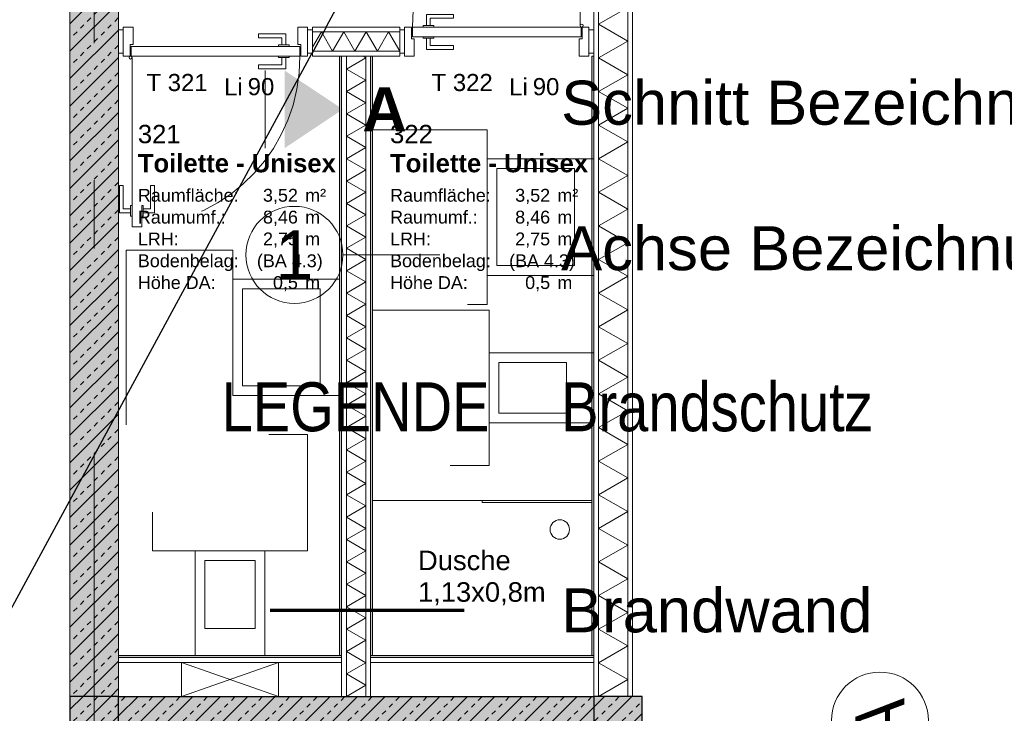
# Model space of a CAD drawing. Header units: metres. Extents: x -49 to 152, y -127 to 99.
# Tile 157 of 177: x 33.42 to 38.49, y -21.56 to -17.99. Entities that reach past the tile are written whole.
import ezdxf
from ezdxf.enums import TextEntityAlignment as Align

# ---------------------------------------------------------------- set-up
doc = ezdxf.new("R2010")
doc.units = ezdxf.units.M
for name, pattern in [('Achsen 01', [5.291531, 3.175, -1.058062, 0.352704, -0.705764]), ('gestrichelt - 01', [2, 1, -1]), ('Raster 01', [2, 1, -1])]:
    doc.linetypes.add(name, pattern=pattern)
for name, color, linetype, lineweight, true_color in [('013_Beton und Stahlbetonarbeiten-000 Sichtbeton-333 Außenstütze', 5, 'Continuous', 5, 0x0000ff), ('013_Beton und Stahlbetonarbeiten-000 Sichtbeton-334 Außenwandöf', 5, 'Continuous', 5, 0x0000ff), ('039_Trockenbauarbeiten-340 Dämmung', 7, 'Continuous', 9, 0xc0c0c0), ('045_Sanitärausstattung-allg.', 9, 'Continuous', 9, 0x808080), ('AV1-Achsen', 1, 'Achsen 01', 18, 0xff0000), ('AV1-Stempel-Türnummern', 7, 'Continuous', 100, 0x02abea)]:
    doc.layers.add(name, color=color, linetype=linetype, lineweight=lineweight, true_color=true_color)
for name, color, linetype, lineweight in [('013_Beton und Stahlbetonarbeiten-330 Außenstützen', 7, 'Continuous', 25), ('013_Beton und Stahlbetonarbeiten-330 Außenwände', 7, 'Continuous', 25), ('013_Beton und Stahlbetonarbeiten-340 Innenwände', 7, 'Continuous', 18), ('024_Fliesen_Plattenarbeiten-340 Fliesen', 7, 'Continuous', 9), ('027_Tischlerarbeiten-340 Innentüren', 7, 'Continuous', 9), ('031_Metallbauarbeiten-340 Innentüren _ Elemente', 7, 'Continuous', 9), ('039_Trockenbauarbeiten-340 Gipskarton', 7, 'Continuous', 9), ('_Legende (2D)', 7, 'Continuous', 9), ('_OG 3 (2D)', 7, 'Continuous', 9), ('AV1-Brandschutzkonzept-Brandschutzkonzept', 7, 'Continuous', 5), ('AV1-Stempel-Raumstempel', 7, 'Continuous', 9), ('Keine', 7, 'Continuous', 9)]:
    doc.layers.add(name, color=color, linetype=linetype, lineweight=lineweight)
doc.styles.add('Arial', font='arial.ttf')
doc.styles.add('Arial (bold)', font='arialbd.ttf')
doc.styles.add('Arial Narrow', font='ARIALN.TTF')
pattern_1 = [(45, (0, 0), (0.07071068, -0.07071068), [0.025, -0.025])]
pattern_2 = [(-135, (0.03106, -0.03313), (0.07071068, -0.07071068), [])]

# ---------------------------------------------------------------- blocks, each defined once
blk = doc.blocks.new('Group-688')
at = {"layer": '045_Sanitärausstattung-allg.', "linetype": 'Raster 01', "flags": 128}
blk.add_lwpolyline([(33.965, -19.175), (34.515, -19.175), (34.515, -20.075), (33.965, -20.075)], close=True, dxfattribs=at)
at = {"color": 255}
blk.add_wipeout([(34.515, -19.325), (35.065, -19.325), (35.065, -19.925), (34.515, -19.925)], dxfattribs=at).dxf.layer = '045_Sanitärausstattung-allg.'
at = {"layer": '045_Sanitärausstattung-allg.', "flags": 128}
blk.add_lwpolyline([(34.515, -19.325), (35.065, -19.325), (35.065, -19.925), (34.515, -19.925)], close=True, dxfattribs=at)
at = {"color": 255}
blk.add_wipeout([(34.565, -19.375), (34.965, -19.375), (34.965, -19.875), (34.565, -19.875)], dxfattribs=at).dxf.layer = '045_Sanitärausstattung-allg.'
at = {"layer": '045_Sanitärausstattung-allg.', "flags": 128}
blk.add_lwpolyline([(34.565, -19.375), (34.965, -19.375), (34.965, -19.875), (34.565, -19.875)], close=True, dxfattribs=at)
blk = doc.blocks.new('Group-689')
at = {"layer": '045_Sanitärausstattung-allg.', "color": 7}
blk.add_blockref('Group-688', (0, 0), dxfattribs=at)
blk = doc.blocks.new('Group-690')
at = {"layer": '045_Sanitärausstattung-allg.', "linetype": 'Raster 01', "flags": 128}
blk.add_lwpolyline([(35.825, -18.555), (35.825, -19.455), (35.225, -19.455), (35.225, -18.555)], close=True, dxfattribs=at)
at = {"color": 255}
blk.add_wipeout([(36.375, -18.705), (36.375, -19.305), (35.825, -19.305), (35.825, -18.705)], dxfattribs=at).dxf.layer = '045_Sanitärausstattung-allg.'
at = {"layer": '045_Sanitärausstattung-allg.', "flags": 128}
blk.add_lwpolyline([(36.375, -18.705), (36.375, -19.305), (35.825, -19.305), (35.825, -18.705)], close=True, dxfattribs=at)
at = {"color": 255}
blk.add_wipeout([(36.275, -18.755), (36.275, -19.255), (35.875, -19.255), (35.875, -18.755)], dxfattribs=at).dxf.layer = '045_Sanitärausstattung-allg.'
at = {"layer": '045_Sanitärausstattung-allg.', "flags": 128}
blk.add_lwpolyline([(36.275, -18.755), (36.275, -19.255), (35.875, -19.255), (35.875, -18.755)], close=True, dxfattribs=at)
blk = doc.blocks.new('Group-691')
at = {"layer": '045_Sanitärausstattung-allg.', "color": 7}
blk.add_blockref('Group-690', (0, 0), dxfattribs=at)
blk = doc.blocks.new('Group-692')
at = {"layer": '045_Sanitärausstattung-allg.', "linetype": 'Raster 01', "flags": 128}
blk.add_lwpolyline([(35.835, -19.485), (35.835, -20.285), (35.235, -20.285), (35.235, -19.485)], close=True, dxfattribs=at)
at = {"color": 255}
blk.add_wipeout([(36.375, -19.705), (36.375, -20.065), (35.835, -20.065), (35.835, -19.705)], dxfattribs=at).dxf.layer = '045_Sanitärausstattung-allg.'
at = {"layer": '045_Sanitärausstattung-allg.', "flags": 128}
blk.add_lwpolyline([(36.375, -19.705), (36.375, -20.065), (35.835, -20.065), (35.835, -19.705)], close=True, dxfattribs=at)
at = {"color": 255}
blk.add_wipeout([(36.235, -19.755), (36.235, -20.015), (35.885, -20.015), (35.885, -19.755)], dxfattribs=at).dxf.layer = '045_Sanitärausstattung-allg.'
at = {"layer": '045_Sanitärausstattung-allg.', "flags": 128}
blk.add_lwpolyline([(36.235, -19.755), (36.235, -20.015), (35.885, -20.015), (35.885, -19.755)], close=True, dxfattribs=at)
blk = doc.blocks.new('Group-693')
at = {"layer": '045_Sanitärausstattung-allg.', "color": 7}
blk.add_blockref('Group-692', (0, 0), dxfattribs=at)
blk = doc.blocks.new('Group-694')
at = {"layer": '045_Sanitärausstattung-allg.'}
for p, q in [((34.75, -21.3), (34.25, -21.475)), ((34.25, -21.3), (34.75, -21.475))]:
    blk.add_line(p, q, dxfattribs=at)
at = {"layer": '045_Sanitärausstattung-allg.', "flags": 128}
blk.add_lwpolyline([(34.75, -21.475), (34.25, -21.475), (34.25, -21.3), (34.75, -21.3)], close=True, dxfattribs=at)
blk = doc.blocks.new('Group-695')
at = {"layer": '045_Sanitärausstattung-allg.', "linetype": 'Raster 01', "flags": 128}
blk.add_lwpolyline([(34.9, -20.725), (34.1, -20.725), (34.1, -20.125), (34.9, -20.125)], close=True, dxfattribs=at)
at = {"color": 255}
blk.add_wipeout([(34.68, -21.265), (34.32, -21.265), (34.32, -20.725), (34.68, -20.725)], dxfattribs=at).dxf.layer = '045_Sanitärausstattung-allg.'
at = {"layer": '045_Sanitärausstattung-allg.', "flags": 128}
blk.add_lwpolyline([(34.68, -21.265), (34.32, -21.265), (34.32, -20.725), (34.68, -20.725)], close=True, dxfattribs=at)
at = {"color": 255}
blk.add_wipeout([(34.63, -21.125), (34.37, -21.125), (34.37, -20.775), (34.63, -20.775)], dxfattribs=at).dxf.layer = '045_Sanitärausstattung-allg.'
at = {"layer": '045_Sanitärausstattung-allg.', "flags": 128}
blk.add_lwpolyline([(34.63, -21.125), (34.37, -21.125), (34.37, -20.775), (34.63, -20.775)], close=True, dxfattribs=at)
blk = doc.blocks.new('Group-696')
at = {"layer": '045_Sanitärausstattung-allg.', "color": 7}
blk.add_blockref('Group-695', (0, 0), dxfattribs=at)
blk = doc.blocks.new('Group-697')
at = {"color": 255, "linetype": 'Continuous', "lineweight": 5}
blk.add_wipeout([(-21.475, 14.8), (-18.175, 14.8), (-18.175, 14.9), (-21.475, 14.9)], dxfattribs=at).dxf.layer = '039_Trockenbauarbeiten-340 Dämmung'
blk = doc.blocks.new('Group-698')
at = {"layer": '039_Trockenbauarbeiten-340 Dämmung', "transparency": 33554687, "flags": 128}
blk.add_lwpolyline([(-21.475, 14.9), (-21.4173, 14.8), (-21.3595, 14.9), (-21.3018, 14.8), (-21.2441, 14.9), (-21.1863, 14.8), (-21.1286, 14.9), (-21.0709, 14.8), (-21.0131, 14.9), (-20.9554, 14.8), (-20.8976, 14.9), (-20.8399, 14.8), (-20.7822, 14.9), (-20.7244, 14.8), (-20.6667, 14.9), (-20.609, 14.8), (-20.5512, 14.9), (-20.4935, 14.8), (-20.4358, 14.9), (-20.378, 14.8), (-20.3203, 14.9), (-20.2626, 14.8), (-20.2048, 14.9), (-20.1471, 14.8), (-20.0894, 14.9), (-20.0316, 14.8), (-19.9739, 14.9), (-19.9162, 14.8), (-19.8584, 14.9), (-19.8007, 14.8), (-19.7429, 14.9), (-19.6852, 14.8), (-19.6275, 14.9), (-19.5697, 14.8), (-19.512, 14.9), (-19.4543, 14.8), (-19.3965, 14.9), (-19.3388, 14.8), (-19.2811, 14.9), (-19.2233, 14.8), (-19.1656, 14.9), (-19.1079, 14.8), (-19.0501, 14.9), (-18.9924, 14.8), (-18.9347, 14.9), (-18.8769, 14.8), (-18.8192, 14.9), (-18.7615, 14.8), (-18.7037, 14.9), (-18.646, 14.8), (-18.5882, 14.9), (-18.5305, 14.8), (-18.4728, 14.9), (-18.415, 14.8), (-18.3573, 14.9), (-18.2996, 14.8), (-18.2418, 14.9), (-18.1841, 14.8), (-18.175, 14.8158)], dxfattribs=at)
blk = doc.blocks.new('Group-699')
at = {"layer": '039_Trockenbauarbeiten-340 Dämmung'}
blk.add_blockref('Group-697', (0, 0), dxfattribs=at)
at = {"layer": '039_Trockenbauarbeiten-340 Dämmung', "transparency": 33554687}
blk.add_blockref('Group-698', (0, 0), dxfattribs=at)
blk = doc.blocks.new('Parametric Object-85')
at = {"layer": '039_Trockenbauarbeiten-340 Dämmung', "color": 7, "transparency": 33554687}
blk.add_blockref('Group-699', (0, 0), dxfattribs=at)
at = {"layer": '039_Trockenbauarbeiten-340 Dämmung', "color": 0, "flags": 1}
for tag in ['IFC_UUID', 'instanceID', 'prm0_name', 'prm0_type', 'prm0_value', 'prm1_name', 'prm1_type', 'prm1_value', 'prm2_name', 'prm2_type', 'prm2_value', 'prm3_name', 'prm3_type', 'prm3_value', 'prm4_name', 'prm4_type', 'prm4_value', 'prm5_name', 'prm5_type', 'prm5_value', 'prm6_name', 'prm6_type', 'prm6_value']:
    blk.add_attdef(tag, (35.1, -21.475), '', height=0.00018, dxfattribs=at)
blk = doc.blocks.new('Group-700')
at = {"color": 255, "linetype": 'Continuous', "lineweight": 5}
blk.add_wipeout([(-18.05, 14.625), (-18.05, 15.075), (-18.15, 15.075), (-18.15, 14.625)], dxfattribs=at).dxf.layer = '039_Trockenbauarbeiten-340 Dämmung'
blk = doc.blocks.new('Group-701')
at = {"layer": '039_Trockenbauarbeiten-340 Dämmung', "transparency": 33554687, "flags": 128}
blk.add_lwpolyline([(-18.15, 14.625), (-18.05, 14.6827), (-18.15, 14.7405), (-18.05, 14.7982), (-18.15, 14.8559), (-18.05, 14.9137), (-18.15, 14.9714), (-18.05, 15.0291), (-18.1294, 15.075)], dxfattribs=at)
blk = doc.blocks.new('Group-702')
at = {"layer": '039_Trockenbauarbeiten-340 Dämmung'}
blk.add_blockref('Group-700', (0, 0), dxfattribs=at)
at = {"layer": '039_Trockenbauarbeiten-340 Dämmung', "transparency": 33554687}
blk.add_blockref('Group-701', (0, 0), dxfattribs=at)
blk = doc.blocks.new('Parametric Object-86')
at = {"layer": '039_Trockenbauarbeiten-340 Dämmung', "color": 7, "transparency": 33554687}
blk.add_blockref('Group-702', (0, 0), dxfattribs=at)
at = {"layer": '039_Trockenbauarbeiten-340 Dämmung', "color": 0, "flags": 1}
for tag in ['IFC_UUID', 'instanceID', 'prm0_name', 'prm0_type', 'prm0_value', 'prm1_name', 'prm1_type', 'prm1_value', 'prm2_name', 'prm2_type', 'prm2_value', 'prm3_name', 'prm3_type', 'prm3_value', 'prm4_name', 'prm4_type', 'prm4_value', 'prm5_name', 'prm5_type', 'prm5_value', 'prm6_name', 'prm6_type', 'prm6_value']:
    blk.add_attdef(tag, (34.925, -18.15), '', height=0.00018, dxfattribs=at)
blk = doc.blocks.new('Group-703')
at = {"color": 255, "linetype": 'Continuous', "lineweight": 5}
blk.add_wipeout([(-21.475, 13.45), (-16.325, 13.45), (-16.325, 13.6), (-21.475, 13.6)], dxfattribs=at).dxf.layer = '039_Trockenbauarbeiten-340 Dämmung'
blk = doc.blocks.new('Group-704')
at = {"layer": '039_Trockenbauarbeiten-340 Dämmung', "transparency": 33554687, "flags": 128}
blk.add_lwpolyline([(-21.475, 13.6), (-21.3884, 13.45), (-21.3018, 13.6), (-21.2152, 13.45), (-21.1286, 13.6), (-21.042, 13.45), (-20.9554, 13.6), (-20.8688, 13.45), (-20.7822, 13.6), (-20.6956, 13.45), (-20.609, 13.6), (-20.5224, 13.45), (-20.4358, 13.6), (-20.3492, 13.45), (-20.2626, 13.6), (-20.176, 13.45), (-20.0894, 13.6), (-20.0028, 13.45), (-19.9162, 13.6), (-19.8296, 13.45), (-19.7429, 13.6), (-19.6563, 13.45), (-19.5697, 13.6), (-19.4831, 13.45), (-19.3965, 13.6), (-19.3099, 13.45), (-19.2233, 13.6), (-19.1367, 13.45), (-19.0501, 13.6), (-18.9635, 13.45), (-18.8769, 13.6), (-18.7903, 13.45), (-18.7037, 13.6), (-18.6171, 13.45), (-18.5305, 13.6), (-18.4439, 13.45), (-18.3573, 13.6), (-18.2707, 13.45), (-18.1841, 13.6), (-18.0975, 13.45), (-18.0109, 13.6), (-17.9243, 13.45), (-17.8377, 13.6), (-17.7511, 13.45), (-17.6645, 13.6), (-17.5779, 13.45), (-17.4913, 13.6), (-17.4047, 13.45), (-17.3181, 13.6), (-17.2315, 13.45), (-17.1449, 13.6), (-17.0583, 13.45), (-16.9717, 13.6), (-16.8851, 13.45), (-16.7985, 13.6), (-16.7119, 13.45), (-16.6253, 13.6), (-16.5387, 13.45), (-16.4521, 13.6), (-16.3655, 13.45), (-16.325, 13.5201)], dxfattribs=at)
blk = doc.blocks.new('Group-705')
at = {"layer": '039_Trockenbauarbeiten-340 Dämmung'}
blk.add_blockref('Group-703', (0, 0), dxfattribs=at)
at = {"layer": '039_Trockenbauarbeiten-340 Dämmung', "transparency": 33554687}
blk.add_blockref('Group-704', (0, 0), dxfattribs=at)
blk = doc.blocks.new('Parametric Object-87')
at = {"layer": '039_Trockenbauarbeiten-340 Dämmung', "color": 7, "transparency": 33554687}
blk.add_blockref('Group-705', (0, 0), dxfattribs=at)
at = {"layer": '039_Trockenbauarbeiten-340 Dämmung', "color": 0, "flags": 1}
for tag in ['IFC_UUID', 'instanceID', 'prm0_name', 'prm0_type', 'prm0_value', 'prm1_name', 'prm1_type', 'prm1_value', 'prm2_name', 'prm2_type', 'prm2_value', 'prm3_name', 'prm3_type', 'prm3_value', 'prm4_name', 'prm4_type', 'prm4_value', 'prm5_name', 'prm5_type', 'prm5_value', 'prm6_name', 'prm6_type', 'prm6_value']:
    blk.add_attdef(tag, (36.4, -21.475), '', height=0.00018, dxfattribs=at)
blk = doc.blocks.new('COE - Innentür 1.00 _ 0.15')
at = {"layer": '027_Tischlerarbeiten-340 Innentüren', "color": 253, "linetype": 'gestrichelt - 01', "lineweight": 9, "transparency": 33554687, "flags": 128}
for points in [[(0.8825, 0.9375), (0.8625, 0.9375), (0.8625, 0.975), (0.7425, 0.975), (0.7425, 0.995), (0.8825, 0.995)], [(0.085, 0.93), (0.955, 0.93), (0.955, 0.88), (0.085, 0.88)], [(0.845, 0.93), (0.845, 0.9375), (0.9, 0.9375), (0.9, 0.93)], [(0.8825, 0.8725), (0.8625, 0.8725), (0.8625, 0.835), (0.7425, 0.835), (0.7425, 0.815), (0.8825, 0.815)], [(0.845, 0.8725), (0.845, 0.88), (0.9, 0.88), (0.9, 0.8725)]]:
    blk.add_lwpolyline(points, close=True, dxfattribs=at)
at = {"layer": '027_Tischlerarbeiten-340 Innentüren', "color": 253, "linetype": 'gestrichelt - 01', "lineweight": 9, "transparency": 33554687}
blk.add_arc((0.0825, 0.9375), 0.8725, 269.5581, 356.6163, dxfattribs=at)
at = {"color": 255}
for points in [[(-0.06, 1), (0.06, 1), (0.06, 0.975), (-0.06, 0.975)], [(-0.06, 0.025), (0.06, 0.025), (0.06, 0), (-0.06, 0)]]:
    blk.add_wipeout(points, dxfattribs=at).dxf.layer = '027_Tischlerarbeiten-340 Innentüren'
at = {"layer": '027_Tischlerarbeiten-340 Innentüren', "flags": 128}
for points in [[(-0.06, 1), (0.06, 1), (0.06, 0.975), (-0.06, 0.975)], [(-0.06, 0.025), (0.06, 0.025), (0.06, 0), (-0.06, 0)]]:
    blk.add_lwpolyline(points, close=True, dxfattribs=at)
at = {"color": 255}
blk.add_wipeout([(0.075, 0.06), (0.015, 0.06), (0.015, 0.075), (-0.075, 0.075), (-0.075, 0.025), (0.075, 0.025)], dxfattribs=at).dxf.layer = '027_Tischlerarbeiten-340 Innentüren'
at = {"layer": '027_Tischlerarbeiten-340 Innentüren', "flags": 128}
blk.add_lwpolyline([(0.075, 0.06), (0.015, 0.06), (0.015, 0.075), (-0.075, 0.075), (-0.075, 0.025), (0.075, 0.025)], close=True, dxfattribs=at)
at = {"color": 255}
blk.add_wipeout([(0.075, 0.935), (0.075, 0.065), (0.025, 0.065), (0.025, 0.935)], dxfattribs=at).dxf.layer = '027_Tischlerarbeiten-340 Innentüren'
at = {"layer": '027_Tischlerarbeiten-340 Innentüren', "flags": 128}
blk.add_lwpolyline([(0.075, 0.935), (0.075, 0.065), (0.025, 0.065), (0.025, 0.935)], close=True, dxfattribs=at)
at = {"color": 255}
for points in [[(0.075, 0.94), (0.015, 0.94), (0.015, 0.925), (-0.075, 0.925), (-0.075, 0.975), (0.075, 0.975)], [(0.0175, 0.1375), (0.0175, 0.1575), (-0.02, 0.1575), (-0.02, 0.2775), (-0.04, 0.2775), (-0.04, 0.1375)], [(0.0825, 0.1375), (0.0825, 0.1575), (0.12, 0.1575), (0.12, 0.2775), (0.14, 0.2775), (0.14, 0.1375)]]:
    blk.add_wipeout(points, dxfattribs=at).dxf.layer = '027_Tischlerarbeiten-340 Innentüren'
at = {"layer": '027_Tischlerarbeiten-340 Innentüren', "flags": 128}
for points in [[(0.075, 0.94), (0.015, 0.94), (0.015, 0.925), (-0.075, 0.925), (-0.075, 0.975), (0.075, 0.975)], [(0.0175, 0.1375), (0.0175, 0.1575), (-0.02, 0.1575), (-0.02, 0.2775), (-0.04, 0.2775), (-0.04, 0.1375)], [(0.0825, 0.1375), (0.0825, 0.1575), (0.12, 0.1575), (0.12, 0.2775), (0.14, 0.2775), (0.14, 0.1375)]]:
    blk.add_lwpolyline(points, close=True, dxfattribs=at)
at = {"color": 255}
for points in [[(0.09, 0.9375), (0.0878, 0.9322), (0.0825, 0.93), (0.0772, 0.9322), (0.075, 0.9375), (0.0772, 0.9428), (0.0825, 0.945), (0.0878, 0.9428)], [(0.0175, 0.175), (0.025, 0.175), (0.025, 0.12), (0.0175, 0.12)], [(0.075, 0.175), (0.0825, 0.175), (0.0825, 0.12), (0.075, 0.12)]]:
    blk.add_wipeout(points, dxfattribs=at).dxf.layer = '027_Tischlerarbeiten-340 Innentüren'
at = {"layer": '027_Tischlerarbeiten-340 Innentüren', "flags": 128}
for points in [[(0.0175, 0.175), (0.025, 0.175), (0.025, 0.12), (0.0175, 0.12)], [(0.075, 0.175), (0.0825, 0.175), (0.0825, 0.12), (0.075, 0.12)]]:
    blk.add_lwpolyline(points, close=True, dxfattribs=at)
at = {"layer": '027_Tischlerarbeiten-340 Innentüren'}
blk.add_circle((0.0825, 0.9375), 0.0075, dxfattribs=at)
blk = doc.blocks.new('Türnummer 2 - Innentür')
at = {"layer": '031_Metallbauarbeiten-340 Innentüren _ Elemente', "char_height": 0.08826, "attachment_point": 8, "line_spacing_factor": 0.965511, "style": 'Arial'}
for s, insert in [('Li', (0, -0.0671)), ('90', (0.1423, -0.0671))]:
    blk.add_mtext(s, dxfattribs=dict(at, insert=insert))
at = {"layer": '031_Metallbauarbeiten-340 Innentüren _ Elemente', "style": 'Arial'}
blk.add_attdef('Türnummer', text='', height=0.0883, dxfattribs=at).set_placement((-0.2903, -0.071), align=Align.BOTTOM_CENTER)
at = {"layer": '031_Metallbauarbeiten-340 Innentüren _ Elemente', "color": 7, "transparency": 33554687, "style": 'Arial'}
blk.add_attdef('Schallschutzklasse', text='', height=0.0883, dxfattribs=at).set_placement((-0.1763, -0.2296), align=Align.BOTTOM_CENTER)
at = {"layer": 'Keine', "color": 0, "flags": 1}
for tag, p in [('Lichte_Breite', (-0.4481, -0.3885)), ('Panikfunktion', (-0.4481, -0.5473)), ('AT-Nr.', (-0.4481, -0.7062))]:
    blk.add_attdef(tag, p, '', height=0.0883, dxfattribs=at)
blk = doc.blocks.new('Raumstempel - Symbol - 2')
at = {"layer": 'AV1-Stempel-Raumstempel', "attachment_point": 1, "line_spacing_factor": 0.969524, "style": 'Arial'}
for s, insert, char_height in [('Raumfläche:', (0.15, -0.5049), 0.066198), ('m²', (1.0125, -0.5049), 0.0662), ('Raumumf.:', (0.15, -0.6174), 0.0662), ('m', (1.0125, -0.6174), 0.0662), ('LRH:', (0.15, -0.7299), 0.0662), ('m', (1.0125, -0.7299), 0.0662), ('Bodenbelag:', (0.15, -0.8424), 0.066198), ('Höhe DA:', (0.15, -0.9549), 0.0662), ('m', (1.0125, -0.9549), 0.0662)]:
    blk.add_mtext(s, dxfattribs=dict(at, insert=insert, char_height=char_height))
at = {"layer": 'AV1-Stempel-Raumstempel'}
for tag, style, p in [('Raumnummer', 'Arial', (0.15, -0.175)), ('Raumname', 'Arial (bold)', (0.15, -0.325))]:
    blk.add_attdef(tag, text='', height=0.0946, dxfattribs=dict(at, style=style)).set_placement(p, align=Align.TOP_LEFT)
at = {"layer": 'AV1-Stempel-Raumstempel', "style": 'Arial'}
for tag, p in [('Raumfläche', (0.975, -0.5049)), ('Raumumfang', (0.975, -0.6174)), ('LRH', (0.975, -0.7299)), ('Bodendetail', (1.1028, -0.8424)), ('Höhe_DA', (0.975, -0.9549))]:
    blk.add_attdef(tag, text='', height=0.0662, dxfattribs=at).set_placement(p, align=Align.TOP_RIGHT)
at = {"layer": 'Keine', "color": 0, "flags": 1}
for tag, p in [('Bodenbelag', (0, -1.3327)), ('Decke', (0, -1.5029))]:
    blk.add_attdef(tag, p, '', height=0.0946, dxfattribs=at)
blk = doc.blocks.new('Group-724')
at = {"color": 255}
blk.add_wipeout([(35.235, -20.465), (36.365, -20.465), (36.365, -21.265), (35.235, -21.265)], dxfattribs=at).dxf.layer = '045_Sanitärausstattung-allg.'
at = {"layer": '045_Sanitärausstattung-allg.', "flags": 128}
blk.add_lwpolyline([(35.235, -20.465), (36.365, -20.465), (36.365, -21.265), (35.235, -21.265)], close=True, dxfattribs=at)
at = {"color": 255}
blk.add_wipeout([(36.2, -20.565), (36.2354, -20.5796), (36.25, -20.615), (36.2354, -20.6504), (36.2, -20.665), (36.1646, -20.6504), (36.15, -20.615), (36.1646, -20.5796)], dxfattribs=at).dxf.layer = '045_Sanitärausstattung-allg.'
at = {"layer": '045_Sanitärausstattung-allg.'}
blk.add_circle((36.2, -20.615), 0.05, dxfattribs=at)
blk = doc.blocks.new('OG 3 (2D)')
at = {"layer": '013_Beton und Stahlbetonarbeiten-330 Außenstützen', "linetype": 'Continuous', "lineweight": 0, "true_color": 0xc0c0c0}
blk.add_hatch(color=9, dxfattribs=at).paths.add_polyline_path([(33.925, -21.475), (33.675, -21.475), (33.675, -21.725), (33.925, -21.725)])
at = {"layer": '013_Beton und Stahlbetonarbeiten-330 Außenstützen', "linetype": 'Continuous', "lineweight": 13}
h = blk.add_hatch(dxfattribs=at)
h.set_pattern_fill('Stahlbeton', color=251, style=0, pattern_type=2)
h.set_pattern_definition(pattern_1)
h.paths.add_polyline_path([(33.925, -21.475), (33.675, -21.475), (33.675, -21.725), (33.925, -21.725)])
h = blk.add_hatch(dxfattribs=at)
h.set_pattern_fill('Stahlbeton-1', color=251, style=0, pattern_type=2)
h.set_pattern_definition(pattern_2)
h.paths.add_polyline_path([(33.925, -21.475), (33.675, -21.475), (33.675, -21.725), (33.925, -21.725)])
at = {"layer": '013_Beton und Stahlbetonarbeiten-000 Sichtbeton-334 Außenwandöf', "color": 30}
blk.add_solid([(33.725, -21.725), (33.675, -21.725), (33.725, -16.325), (33.675, -16.325)], dxfattribs=at)
at = {"layer": '013_Beton und Stahlbetonarbeiten-330 Außenstützen', "flags": 128}
blk.add_lwpolyline([(33.925, -21.475), (33.675, -21.475), (33.675, -21.725), (33.925, -21.725)], close=True, dxfattribs=at)
at = {"layer": 'AV1-Achsen'}
blk.add_line((33.8, -23.4), (33.8, -14.4), dxfattribs=at)
at = {"layer": 'AV1-Achsen', "linetype": 'Continuous'}
blk.add_circle((37.85, -21.6), 0.25, dxfattribs=at)
at = {"layer": '045_Sanitärausstattung-allg.', "color": 7}
for name in ['Group-691', 'Group-689', 'Group-693', 'Group-696', 'Group-694']:
    blk.add_blockref(name, (0, 0), dxfattribs=at)
at = {"layer": 'AV1-Stempel-Türnummern', "color": 7}
ref = blk.add_blockref('Türnummer 2 - Innentür', (35.9869, -18.3104), dxfattribs=at)
ref.add_attrib('Türnummer', 'T 322', dxfattribs={"layer": '031_Metallbauarbeiten-340 Innentüren _ Elemente', "height": 0.08826, "style": 'Arial'}).set_placement((35.6966, -18.3814), align=Align.BOTTOM_CENTER)
at = {"layer": 'AV1-Achsen', "insert": (37.85, -21.6), "char_height": 0.2522, "attachment_point": 5, "rotation": 90, "line_spacing_factor": 0.969122, "style": 'Arial'}
blk.add_mtext('A', dxfattribs=at)
at = {"layer": 'AV1-Stempel-Raumstempel'}
blk.add_blockref('Raumstempel - Symbol - 2', (35.175, -18.3542), dxfattribs=at).add_auto_attribs({'Raumname': 'Toilette - Unisex', 'Raumnummer': '322', 'Bodendetail': '(BA 4.3)', 'Raumfläche': '3,52', 'LRH': '2,75', 'Raumumfang': '8,46', 'Höhe_DA': '0,5'})
at = {"color": 255}
for points in [[(36.55, -21.475), (36.55, -16.325), (36.4, -16.325), (36.4, -21.475)], [(35.2, -18.175), (35.2, -21.475), (35.1, -21.475), (35.1, -18.175)]]:
    blk.add_wipeout(points, dxfattribs=at).dxf.layer = '039_Trockenbauarbeiten-340 Dämmung'
at = {"layer": '039_Trockenbauarbeiten-340 Dämmung', "flags": 128}
for points in [[(36.55, -21.475), (36.55, -16.325), (36.4, -16.325), (36.4, -21.475)], [(35.2, -18.175), (35.2, -21.475), (35.1, -21.475), (35.1, -18.175)]]:
    blk.add_lwpolyline(points, close=True, dxfattribs=at)
at = {"layer": '039_Trockenbauarbeiten-340 Dämmung', "rotation": 90}
for name in ['Parametric Object-87', 'Parametric Object-85']:
    blk.add_blockref(name, (50, 0), dxfattribs=at)
blk.add_blockref('Parametric Object-86', (50, 0), dxfattribs=at)
at = {"color": 255}
for points in [[(36.4, -16.325), (36.375, -16.325), (36.375, -21.475), (36.4, -21.475)], [(36.575, -16.325), (36.55, -16.325), (36.55, -21.475), (36.575, -21.475)]]:
    blk.add_wipeout(points, dxfattribs=at).dxf.layer = '039_Trockenbauarbeiten-340 Gipskarton'
at = {"layer": '013_Beton und Stahlbetonarbeiten-330 Außenstützen', "linetype": 'Continuous', "lineweight": 0, "true_color": 0xc0c0c0}
blk.add_hatch(color=9, dxfattribs=at).paths.add_polyline_path([(36.625, -21.475), (36.375, -21.475), (36.375, -21.725), (36.625, -21.725)])
at = {"layer": '013_Beton und Stahlbetonarbeiten-330 Außenstützen', "linetype": 'Continuous', "lineweight": 13}
h = blk.add_hatch(dxfattribs=at)
h.set_pattern_fill('Stahlbeton', color=251, style=0, pattern_type=2)
h.set_pattern_definition(pattern_1)
h.paths.add_polyline_path([(36.625, -21.475), (36.375, -21.475), (36.375, -21.725), (36.625, -21.725)])
h = blk.add_hatch(dxfattribs=at)
h.set_pattern_fill('Stahlbeton-1', color=251, style=0, pattern_type=2)
h.set_pattern_definition(pattern_2)
h.paths.add_polyline_path([(36.625, -21.475), (36.375, -21.475), (36.375, -21.725), (36.625, -21.725)])
at = {"layer": '013_Beton und Stahlbetonarbeiten-000 Sichtbeton-334 Außenwandöf', "color": 30}
blk.add_solid([(36.625, -21.475), (36.575, -21.525), (36.625, -21.725), (36.575, -21.725)], dxfattribs=at)
at = {"layer": '013_Beton und Stahlbetonarbeiten-330 Außenstützen', "flags": 128}
blk.add_lwpolyline([(36.625, -21.475), (36.375, -21.475), (36.375, -21.725), (36.625, -21.725)], close=True, dxfattribs=at)
at = {"layer": '039_Trockenbauarbeiten-340 Gipskarton', "flags": 128}
for points in [[(36.4, -16.325), (36.375, -16.325), (36.375, -21.475), (36.4, -21.475)], [(36.575, -16.325), (36.55, -16.325), (36.55, -21.475), (36.575, -21.475)]]:
    blk.add_lwpolyline(points, close=True, dxfattribs=at)
at = {"color": 255}
for points in [[(34.925, -18.025), (35.375, -18.025), (35.375, -18.05), (34.925, -18.05)], [(34.925, -18.15), (35.375, -18.15), (35.375, -18.175), (34.925, -18.175)]]:
    blk.add_wipeout(points, dxfattribs=at).dxf.layer = '039_Trockenbauarbeiten-340 Gipskarton'
at = {"layer": '039_Trockenbauarbeiten-340 Gipskarton', "flags": 128}
for points in [[(34.925, -18.025), (35.375, -18.025), (35.375, -18.05), (34.925, -18.05)], [(34.925, -18.15), (35.375, -18.15), (35.375, -18.175), (34.925, -18.175)]]:
    blk.add_lwpolyline(points, close=True, dxfattribs=at)
at = {"color": 255}
blk.add_wipeout([(36.375, -21.3), (36.375, -21.275), (35.225, -21.275), (35.225, -21.3)], dxfattribs=at).dxf.layer = '039_Trockenbauarbeiten-340 Gipskarton'
at = {"layer": '039_Trockenbauarbeiten-340 Gipskarton', "flags": 128}
blk.add_lwpolyline([(36.375, -21.3), (36.375, -21.275), (35.225, -21.275), (35.225, -21.3)], close=True, dxfattribs=at)
at = {"layer": '027_Tischlerarbeiten-340 Innentüren', "color": 7, "xscale": -1, "rotation": 270}
blk.add_blockref('COE - Innentür 1.00 _ 0.15', (35.375, -18.1), dxfattribs=at)
at = {"color": 255}
blk.add_wipeout([(35.1, -18.175), (35.075, -18.175), (35.075, -21.475), (35.1, -21.475)], dxfattribs=at).dxf.layer = '039_Trockenbauarbeiten-340 Gipskarton'
at = {"layer": '039_Trockenbauarbeiten-340 Gipskarton', "flags": 128}
blk.add_lwpolyline([(35.1, -18.175), (35.075, -18.175), (35.075, -21.475), (35.1, -21.475)], close=True, dxfattribs=at)
at = {"color": 255}
blk.add_wipeout([(35.2, -18.175), (35.2, -21.475), (35.225, -21.475), (35.225, -18.175)], dxfattribs=at).dxf.layer = '039_Trockenbauarbeiten-340 Gipskarton'
at = {"layer": '013_Beton und Stahlbetonarbeiten-330 Außenwände', "linetype": 'Continuous', "lineweight": 0, "true_color": 0xc0c0c0}
blk.add_hatch(color=9, dxfattribs=at).paths.add_polyline_path([(36.375, -21.725), (33.925, -21.725), (33.925, -21.475), (36.375, -21.475)])
at = {"layer": '013_Beton und Stahlbetonarbeiten-330 Außenwände', "linetype": 'Continuous', "lineweight": 13}
h = blk.add_hatch(dxfattribs=at)
h.set_pattern_fill('Stahlbeton', color=251, style=0, pattern_type=2)
h.set_pattern_definition(pattern_1)
h.paths.add_polyline_path([(36.375, -21.725), (33.925, -21.725), (33.925, -21.475), (36.375, -21.475)])
h = blk.add_hatch(dxfattribs=at)
h.set_pattern_fill('Stahlbeton-1', color=251, style=0, pattern_type=2)
h.set_pattern_definition(pattern_2)
h.paths.add_polyline_path([(36.375, -21.725), (33.925, -21.725), (33.925, -21.475), (36.375, -21.475)])
at = {"layer": '024_Fliesen_Plattenarbeiten-340 Fliesen', "linetype": 'Continuous', "lineweight": 0}
for points in [[(35.225, -18.175), (35.235, -18.175), (35.235, -21.265), (35.225, -21.265)], [(35.225, -21.265), (36.375, -21.265), (36.375, -21.275), (35.225, -21.275)]]:
    blk.add_hatch(color=140, dxfattribs=at).paths.add_polyline_path(points)
at = {"layer": '013_Beton und Stahlbetonarbeiten-000 Sichtbeton-333 Außenstütze', "color": 30}
blk.add_solid([(33.925, -21.475), (33.925, -21.525), (36.625, -21.475), (36.575, -21.525)], dxfattribs=at)
at = {"layer": '013_Beton und Stahlbetonarbeiten-330 Außenwände', "flags": 128}
blk.add_lwpolyline([(36.375, -21.725), (33.925, -21.725), (33.925, -21.475), (36.375, -21.475)], close=True, dxfattribs=at)
at = {"layer": '024_Fliesen_Plattenarbeiten-340 Fliesen', "flags": 128}
for points in [[(35.225, -18.175), (35.235, -18.175), (35.235, -21.265), (35.225, -21.265)], [(35.225, -21.265), (36.375, -21.265), (36.375, -21.275), (35.225, -21.275)]]:
    blk.add_lwpolyline(points, close=True, dxfattribs=at)
at = {"layer": '039_Trockenbauarbeiten-340 Gipskarton', "flags": 128}
blk.add_lwpolyline([(35.2, -18.175), (35.2, -21.475), (35.225, -21.475), (35.225, -18.175)], close=True, dxfattribs=at)
at = {"color": 255}
blk.add_wipeout([(33.925, -21.3), (35.075, -21.3), (35.075, -21.275), (33.925, -21.275)], dxfattribs=at).dxf.layer = '039_Trockenbauarbeiten-340 Gipskarton'
at = {"layer": '013_Beton und Stahlbetonarbeiten-340 Innenwände', "linetype": 'Continuous', "lineweight": 0, "true_color": 0xc0c0c0}
blk.add_hatch(color=9, dxfattribs=at).paths.add_polyline_path([(33.675, -21.475), (33.675, -16.075), (33.925, -16.075), (33.925, -21.475)])
at = {"layer": '013_Beton und Stahlbetonarbeiten-340 Innenwände', "linetype": 'Continuous', "lineweight": 13}
h = blk.add_hatch(dxfattribs=at)
h.set_pattern_fill('Stahlbeton', color=251, style=0, pattern_type=2)
h.set_pattern_definition(pattern_1)
h.paths.add_polyline_path([(33.675, -21.475), (33.675, -16.075), (33.925, -16.075), (33.925, -21.475)])
h = blk.add_hatch(dxfattribs=at)
h.set_pattern_fill('Stahlbeton-1', color=251, style=0, pattern_type=2)
h.set_pattern_definition(pattern_2)
h.paths.add_polyline_path([(33.675, -21.475), (33.675, -16.075), (33.925, -16.075), (33.925, -21.475)])
at = {"layer": '024_Fliesen_Plattenarbeiten-340 Fliesen', "linetype": 'Continuous', "lineweight": 0}
for points in [[(35.065, -18.175), (35.075, -18.175), (35.075, -21.265), (35.065, -21.265)], [(33.925, -21.265), (35.075, -21.265), (35.075, -21.275), (33.925, -21.275)]]:
    blk.add_hatch(color=140, dxfattribs=at).paths.add_polyline_path(points)
at = {"layer": '013_Beton und Stahlbetonarbeiten-340 Innenwände', "flags": 128}
blk.add_lwpolyline([(33.675, -21.475), (33.675, -16.075), (33.925, -16.075), (33.925, -21.475)], close=True, dxfattribs=at)
at = {"layer": '024_Fliesen_Plattenarbeiten-340 Fliesen', "flags": 128}
for points in [[(35.065, -18.175), (35.075, -18.175), (35.075, -21.265), (35.065, -21.265)], [(33.925, -21.265), (35.075, -21.265), (35.075, -21.275), (33.925, -21.275)]]:
    blk.add_lwpolyline(points, close=True, dxfattribs=at)
at = {"layer": '039_Trockenbauarbeiten-340 Gipskarton', "flags": 128}
blk.add_lwpolyline([(33.925, -21.3), (35.075, -21.3), (35.075, -21.275), (33.925, -21.275)], close=True, dxfattribs=at)
at = {"layer": '045_Sanitärausstattung-allg.', "color": 7}
blk.add_blockref('Group-724', (0, 0), dxfattribs=at)
at = {"layer": '024_Fliesen_Plattenarbeiten-340 Fliesen', "linetype": 'Continuous', "lineweight": 0}
blk.add_hatch(color=140, dxfattribs=at).paths.add_polyline_path([(36.365, -18.175), (36.375, -18.175), (36.375, -21.265), (36.365, -21.265)])
at = {"layer": '024_Fliesen_Plattenarbeiten-340 Fliesen', "flags": 128}
blk.add_lwpolyline([(36.365, -18.175), (36.375, -18.175), (36.375, -21.265), (36.365, -21.265)], close=True, dxfattribs=at)
at = {"layer": '027_Tischlerarbeiten-340 Innentüren', "color": 7, "xscale": -1, "rotation": 90}
blk.add_blockref('COE - Innentür 1.00 _ 0.15', (34.925, -18.1), dxfattribs=at)
at = {"layer": 'Keine', "color": 8, "transparency": 33554687, "insert": (35.4691, -20.865), "char_height": 0.10087, "attachment_point": 4, "line_spacing_factor": 0.969122, "style": 'Arial'}
blk.add_mtext('Dusche\\P1,13x0,8m', dxfattribs=at)
at = {"layer": '013_Beton und Stahlbetonarbeiten-000 Sichtbeton-333 Außenstütze', "color": 30}
blk.add_solid([(33.875, -21.525), (33.925, -21.525), (33.875, -16.125), (33.925, -16.125)], dxfattribs=at)
at = {"layer": 'AV1-Stempel-Raumstempel'}
blk.add_blockref('Raumstempel - Symbol - 2', (33.875, -18.3542), dxfattribs=at).add_auto_attribs({'Raumname': 'Toilette - Unisex', 'Raumnummer': '321', 'Bodendetail': '(BA 4.3)', 'Raumfläche': '3,52', 'LRH': '2,75', 'Raumumfang': '8,46', 'Höhe_DA': '0,5'})
at = {"layer": 'AV1-Stempel-Türnummern', "color": 7}
ref = blk.add_blockref('Türnummer 2 - Innentür', (34.5174, -18.3104), dxfattribs=at)
ref.add_attrib('Türnummer', 'T 321', dxfattribs={"layer": '031_Metallbauarbeiten-340 Innentüren _ Elemente', "height": 0.08826, "style": 'Arial'}).set_placement((34.2271, -18.3814), align=Align.BOTTOM_CENTER)
at = {"color": 255, "linetype": 'Continuous', "lineweight": 13, "transparency": 33554687}
blk.add_wipeout([(35.8, -20.465), (36.365, -20.465), (36.365, -20.475), (35.8, -20.475)], dxfattribs=at).dxf.layer = 'Keine'
at = {"layer": 'Keine', "color": 6, "linetype": 'Continuous', "lineweight": 25}
blk.add_line((32.5506, -22.54), (37.1, -14.14), dxfattribs=at)
at = {"layer": 'Keine', "linetype": 'Continuous', "lineweight": 13, "flags": 128}
blk.add_lwpolyline([(35.8, -20.465), (36.365, -20.465), (36.365, -20.475), (35.8, -20.475)], close=True, dxfattribs=at)
blk = doc.blocks.new('Legende (2D)')
at = {"layer": 'AV1-Brandschutzkonzept-Brandschutzkonzept', "color": 14, "linetype": 'gestrichelt - 01', "lineweight": 70, "transparency": 33554687}
blk.add_line((35.7069, -21.0333), (34.4569, -21.0333), dxfattribs=at)
at = {"layer": 'Keine', "color": 7, "linetype": 'Achsen 01', "lineweight": 18, "transparency": 33554687}
blk.add_line((34.6819, -18.2492), (34.6819, -18.6492), dxfattribs=at)
at = {"layer": 'Keine', "color": 1, "linetype": 'Achsen 01', "lineweight": 18, "true_color": 0xff0000, "transparency": 33554687}
blk.add_line((35.5819, -19.1992), (35.0819, -19.1992), dxfattribs=at)
at = {"layer": 'Keine', "color": 1, "linetype": 'Continuous', "lineweight": 18, "true_color": 0xff0000, "transparency": 33554687}
blk.add_circle((34.8319, -19.1992), 0.25, dxfattribs=at)
at = {"layer": 'Keine', "color": 7, "linetype": 'Continuous', "lineweight": 18, "transparency": 33554687}
blk.add_solid([(34.7819, -18.2492), (34.7819, -18.6492), (35.0819, -18.4492)], dxfattribs=at)
at = {"layer": 'Keine', "color": 7, "transparency": 33554687}
for s, insert, char_height, attachment_point, line_spacing_factor, style in [('A', (35.1819, -18.4492), 0.227, 4, 0.969122, 'Arial (bold)'), ('Schnitt Bezeichnungen', (36.2069, -18.4492), 0.226963, 4, 0.969122, 'Arial'), ('Achse Bezeichnungen', (36.2069, -19.1992), 0.226963, 4, 0.969122, 'Arial'), ('LEGENDE', (34.4569, -19.8564), 0.25218, 1, 0.966594, 'Arial Narrow'), ('Brandwand', (36.2069, -21.0333), 0.22696, 4, 0.969122, 'Arial')]:
    blk.add_mtext(s, dxfattribs=dict(at, insert=insert, char_height=char_height, attachment_point=attachment_point, line_spacing_factor=line_spacing_factor, style=style))
at = {"layer": 'Keine', "color": 1, "true_color": 0xff0000, "transparency": 33554687, "insert": (34.8319, -19.1992), "char_height": 0.2522, "attachment_point": 5, "line_spacing_factor": 0.969122, "style": 'Arial'}
blk.add_mtext('1', dxfattribs=at)
at = {"layer": 'Keine', "color": 253, "transparency": 33554687, "insert": (36.2069, -19.8564), "char_height": 0.252181, "attachment_point": 1, "line_spacing_factor": 0.966594, "style": 'Arial Narrow'}
blk.add_mtext('Brandschutz', dxfattribs=at)

msp = doc.modelspace()

# ---------------------------------------------------------------- block references
at = {"layer": '_OG 3 (2D)'}
msp.add_blockref('OG 3 (2D)', (0, 0), dxfattribs=at)

# ---------------------------------------------------------------- next in the draw order: block references
at = {"layer": '_Legende (2D)'}
msp.add_blockref('Legende (2D)', (0, 0), dxfattribs=at)

doc.saveas('drawing.dxf')
